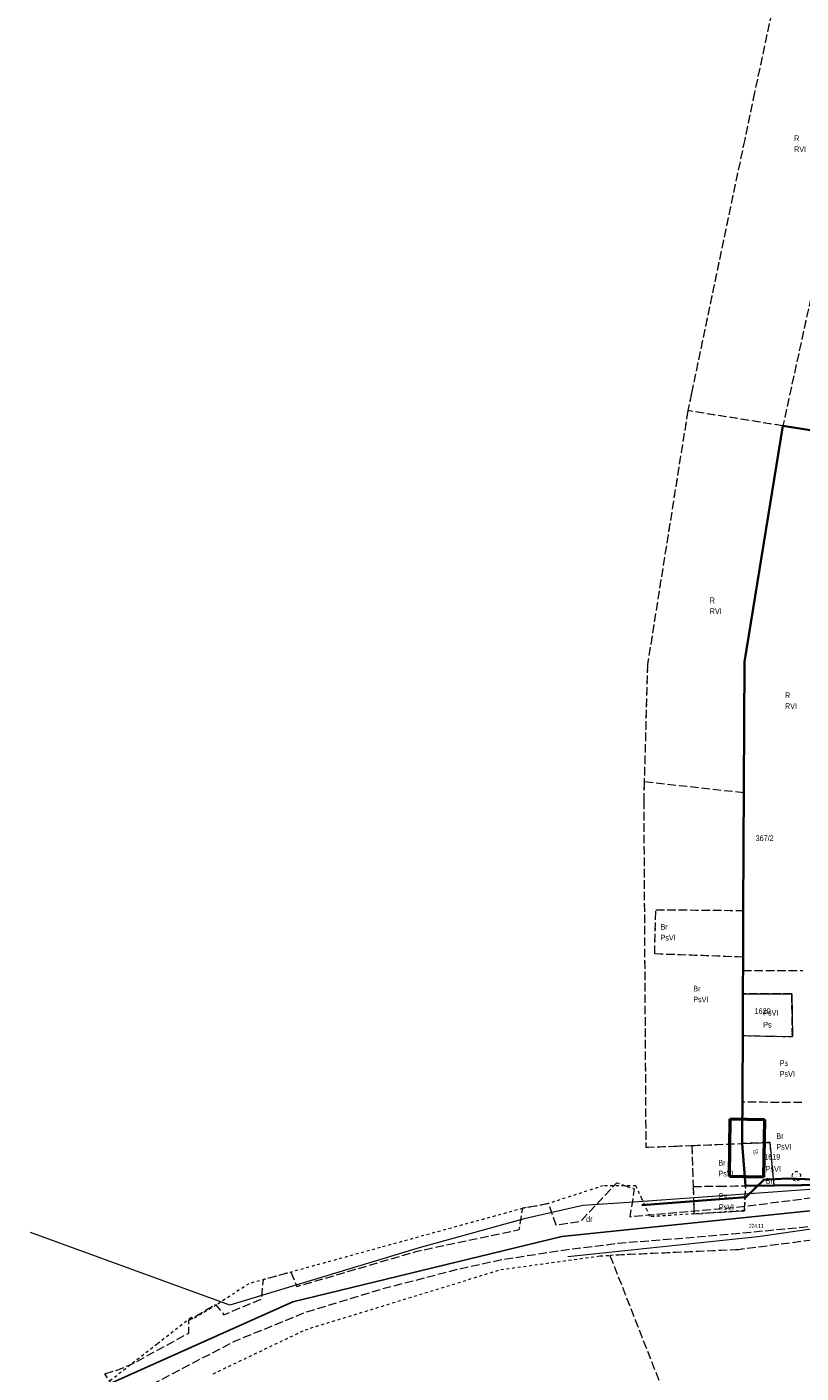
# Model space of a CAD drawing. Header units: metres. Extents: x 6590050 to 6616701, y 5542928 to 5566958.
# Tile 11 of 48: x 6598277 to 6598413, y 5546712 to 5546948. Entities that reach past the tile are written whole.
import ezdxf
from ezdxf.enums import TextEntityAlignment as Align

# ---------------------------------------------------------------- set-up
doc = ezdxf.new("R2010")
doc.units = ezdxf.units.M
doc.header["$MEASUREMENT"] = 0
for name, pattern in [('1.5_0.5', [2, 1.5, -0.5]), ('219-500', [0]), ('egba01_500', [0]), ('egkk-500', [2, 1.5, -0.5]), ('egug-500', [1, 0.5, -0.5])]:
    doc.linetypes.add(name, pattern=pattern)
doc.layers.get('0').update_dxf_attribs({"color": 2, "linetype": 'CONTINUOUS', "lineweight": 5})
for name, color, linetype in [('203-punkt graniczny', 7, 'CONTINUOUS'), ('209-oznaczenie konturu klasyfikacyjnego', 7, 'CONTINUOUS'), ('210-oznaczenie konturu użytku gruntowego', 7, 'CONTINUOUS'), ('211-numer działki ewidencyjnej', 7, 'CONTINUOUS'), ('217-kontur klasyfikacyjny', 7, 'CONTINUOUS'), ('218-kontur użytku gruntowego', 7, 'CONTINUOUS'), ('219-działka ewidencyjna', 7, 'CONTINUOUS'), ('312-budynek ewidencyjny', 7, 'CONTINUOUS'), ('312-oznaczenie budynku ewidencyjnego-Atr117', 7, 'CONTINUOUS'), ('drzewo liściaste', 7, 'CONTINUOUS'), ('Granica arkusza mapy', 7, 'CONTINUOUS'), ('jezdnia', 7, 'CONTINUOUS'), ('ogrodzenie trwałe', 7, 'CONTINUOUS'), ('Oś ulicy', 7, 'CONTINUOUS'), ('pikieta sztuczna', 7, 'CONTINUOUS'), ('pikieta sztuczna-Atr2', 7, 'CONTINUOUS'), ('przewód gazowy', 7, 'CONTINUOUS'), ('przewód wodociągowy', 7, 'CONTINUOUS')]:
    doc.layers.add(name, color=color, linetype=linetype)
doc.styles.get("Standard").update_dxf_attribs({"font": 'Working1250', "width": 0.75})
doc.linetypes.add('902-500', pattern='A,3.75,0,[1,ksztalty.shx,S=0.5,R=0,X=0,Y=0],3.75', length=7.5)

# ---------------------------------------------------------------- blocks, each defined once
blk = doc.blocks.new('203')
at = {"linetype": 'Continuous', "lineweight": 0}
h = blk.add_hatch(color=0, dxfattribs=at)
edge = h.paths.add_edge_path()
edge.add_arc((0, 0), 0.045, 0, 360)
blk = doc.blocks.new('OP021')
at = {"linetype": 'Continuous', "lineweight": 13}
h = blk.add_hatch(color=0, dxfattribs=at)
edge = h.paths.add_edge_path()
edge.add_arc((0, 0), 0.05, 0, 360)
at = {"color": 0, "linetype": 'Continuous', "lineweight": 13}
for centre, start, end in [((-0.38, 0.124), 121.308, 202.548), ((0, 0.4), 49.272, 130.728), ((0.38, 0.124), 337.452, 58.692), ((-0.235, -0.324), 193.221, 274.871), ((0.235, -0.324), 265.129, 346.779)]:
    blk.add_arc(centre, 0.4, start, end, dxfattribs=at)
blk = doc.blocks.new('PW01')
at = {"linetype": 'Continuous', "lineweight": 13}
h = blk.add_hatch(color=0, dxfattribs=at)
edge = h.paths.add_edge_path()
edge.add_arc((0, 0), 0.045, 0, 360)

msp = doc.modelspace()

# ---------------------------------------------------------------- linework, layer by layer
at = {"layer": '217-kontur klasyfikacyjny', "color": 92, "linetype": 'egkk-500', "lineweight": 18, "flags": 128}
for points in [[(6598413.05, 5546974.17), (6598405, 5546936.62)], [(6598405, 5546936.62), (6598403.28, 5546928.42)], [(6598421.28, 5546929.95), (6598409.98, 5546878.19)], [(6598403.28, 5546928.42), (6598393.95, 5546883.89)], [(6598393.95, 5546883.89), (6598393.31, 5546880.85)], [(6598393.31, 5546880.85), (6598386.24, 5546836.38)], [(6598409.98, 5546878.19), (6598393.31, 5546880.85)], [(6598409.98, 5546878.19), (6598403.26, 5546836.82)], [(6598421.84, 5546876.29), (6598409.98, 5546878.19)], [(6598386.24, 5546836.38), (6598385.66, 5546815.75)], [(6598403.26, 5546836.82), (6598403.14, 5546813.82)], [(6598385.66, 5546815.75), (6598385.57, 5546812.49)], [(6598403.14, 5546813.82), (6598385.66, 5546815.75)], [(6598403.14, 5546813.82), (6598403.04, 5546793.2)], [(6598385.57, 5546812.49), (6598385.94, 5546751.68)], [(6598387.5, 5546785.58), (6598387.7, 5546793.34)], [(6598387.7, 5546793.34), (6598403.04, 5546793.2)], [(6598403.04, 5546793.2), (6598403, 5546785.03)], [(6598403, 5546785.03), (6598387.5, 5546785.58)], [(6598403, 5546785.03), (6598402.99, 5546782.66)], [(6598402.97, 5546778.61), (6598402.99, 5546782.66)], [(6598402.99, 5546782.66), (6598413.48, 5546782.65)], [(6598402.93, 5546771.26), (6598402.97, 5546778.61)], [(6598411.55, 5546778.61), (6598402.97, 5546778.61)], [(6598411.64, 5546771.08), (6598411.55, 5546778.61)], [(6598402.87, 5546759.57), (6598402.93, 5546771.26)], [(6598402.93, 5546771.26), (6598411.64, 5546771.08)], [(6598402.84, 5546752.33), (6598402.87, 5546759.57)], [(6598413.32, 5546759.54), (6598402.87, 5546759.57)], [(6598394.01, 5546751.99), (6598402.84, 5546752.33)], [(6598407.73, 5546752.52), (6598402.84, 5546752.33)], [(6598402.84, 5546752.33), (6598403.44, 5546744.93)], [(6598408.45, 5546745), (6598407.73, 5546752.52)], [(6598385.94, 5546751.68), (6598390.87, 5546751.87)], [(6598390.87, 5546751.87), (6598394.01, 5546751.99)], [(6598394.01, 5546751.99), (6598394.23, 5546744.81)], [(6598403.44, 5546744.93), (6598408.45, 5546745)], [(6598408.45, 5546745), (6598413.22, 5546745.06)], [(6598394.23, 5546744.81), (6598398.67, 5546744.85)], [(6598394.23, 5546744.81), (6598394.34, 5546741.27)], [(6598398.67, 5546744.85), (6598403.44, 5546744.93)], [(6598403.23, 5546740.55), (6598403.44, 5546744.93)], [(6598394.34, 5546741.27), (6598394.38, 5546739.99)], [(6598394.38, 5546739.99), (6598403.23, 5546740.55)], [(6598448.85, 5546739.77), (6598402.18, 5546733.71)], [(6598402.18, 5546733.71), (6598379.65, 5546732.71)], [(6598379.65, 5546732.71), (6598405.15, 5546667.63)]]:
    msp.add_lwpolyline(points, dxfattribs=at)
at = {"layer": '218-kontur użytku gruntowego', "color": 3, "linetype": 'egug-500', "lineweight": 18, "flags": 128}
for points in [[(6598413.05, 5546974.17), (6598405, 5546936.62)], [(6598405, 5546936.62), (6598403.28, 5546928.42)], [(6598421.28, 5546929.95), (6598409.98, 5546878.19)], [(6598403.28, 5546928.42), (6598393.95, 5546883.89)], [(6598393.95, 5546883.89), (6598393.31, 5546880.85)], [(6598393.31, 5546880.85), (6598386.24, 5546836.38)], [(6598409.98, 5546878.19), (6598393.31, 5546880.85)], [(6598409.98, 5546878.19), (6598403.26, 5546836.82)], [(6598421.84, 5546876.29), (6598409.98, 5546878.19)], [(6598386.24, 5546836.38), (6598385.66, 5546815.75)], [(6598403.26, 5546836.82), (6598403.14, 5546813.82)], [(6598385.66, 5546815.75), (6598385.57, 5546812.49)], [(6598403.14, 5546813.82), (6598385.66, 5546815.75)], [(6598403.14, 5546813.82), (6598403.04, 5546793.2)], [(6598385.57, 5546812.49), (6598385.94, 5546751.68)], [(6598387.5, 5546785.58), (6598387.7, 5546793.34)], [(6598387.7, 5546793.34), (6598403.04, 5546793.2)], [(6598403.04, 5546793.2), (6598403, 5546785.03)], [(6598403, 5546785.03), (6598387.5, 5546785.58)], [(6598403, 5546785.03), (6598402.99, 5546782.66)], [(6598402.97, 5546778.61), (6598402.99, 5546782.66)], [(6598402.99, 5546782.66), (6598413.48, 5546782.65)], [(6598402.93, 5546771.26), (6598402.97, 5546778.61)], [(6598411.55, 5546778.61), (6598402.97, 5546778.61)], [(6598411.64, 5546771.08), (6598411.55, 5546778.61)], [(6598402.87, 5546759.57), (6598402.93, 5546771.26)], [(6598402.93, 5546771.26), (6598411.64, 5546771.08)], [(6598402.84, 5546752.33), (6598402.87, 5546759.57)], [(6598413.32, 5546759.54), (6598402.87, 5546759.57)], [(6598394.01, 5546751.99), (6598402.84, 5546752.33)], [(6598407.73, 5546752.52), (6598402.84, 5546752.33)], [(6598402.84, 5546752.33), (6598403.44, 5546744.93)], [(6598408.45, 5546745), (6598407.73, 5546752.52)], [(6598385.94, 5546751.68), (6598390.87, 5546751.87)], [(6598390.87, 5546751.87), (6598394.01, 5546751.99)], [(6598394.01, 5546751.99), (6598394.23, 5546744.81)], [(6598403.44, 5546744.93), (6598408.45, 5546745)], [(6598408.45, 5546745), (6598413.22, 5546745.06)], [(6598378.48, 5546744.93), (6598368.84, 5546741.8)], [(6598384.2, 5546744.93), (6598378.48, 5546744.93)], [(6598385.27, 5546742.62), (6598384.2, 5546744.93)], [(6598394.23, 5546744.81), (6598398.67, 5546744.85)], [(6598394.23, 5546744.81), (6598394.34, 5546741.27)], [(6598398.67, 5546744.85), (6598403.44, 5546744.93)], [(6598403.44, 5546744.93), (6598403.23, 5546740.55)], [(6598364.38, 5546740.96), (6598339.4, 5546734.1)], [(6598366.7, 5546741.35), (6598364.38, 5546740.96)], [(6598368.84, 5546741.8), (6598366.7, 5546741.35)], [(6598386.23, 5546740.53), (6598385.27, 5546742.62)], [(6598386.7, 5546739.51), (6598386.23, 5546740.53)], [(6598394.34, 5546741.27), (6598394.38, 5546739.99)], [(6598403.23, 5546740.55), (6598394.38, 5546739.99)], [(6598394.38, 5546739.99), (6598386.7, 5546739.51)], [(6598448.85, 5546739.77), (6598402.18, 5546733.71)], [(6598339.4, 5546734.1), (6598316.33, 5546727.75)], [(6598402.18, 5546733.71), (6598379.65, 5546732.71)], [(6598360.51, 5546730.23), (6598377.93, 5546732.63)], [(6598377.93, 5546732.63), (6598379.65, 5546732.71)], [(6598379.65, 5546732.71), (6598405.15, 5546667.63)], [(6598326.19, 5546719.66), (6598360.51, 5546730.23)], [(6598316.33, 5546727.75), (6598310.6, 5546724)], [(6598310.6, 5546724), (6598306.52, 5546721.58)], [(6598306.21, 5546721.81), (6598300.25, 5546717.16)], [(6598306.52, 5546721.58), (6598306.21, 5546721.81)], [(6598310.07, 5546711.95), (6598326.19, 5546719.66)], [(6598300.25, 5546717.16), (6598289.75, 5546708.97)]]:
    msp.add_lwpolyline(points, dxfattribs=at)
at = {"layer": '219-działka ewidencyjna', "color": 7, "linetype": '219-500', "lineweight": 18, "flags": 128}
for points in [[(6598409.98, 5546878.19), (6598403.26, 5546836.82)], [(6598409.98, 5546878.19), (6598421.84, 5546876.29)], [(6598403.04, 5546793.2), (6598403.26, 5546836.82)], [(6598403.04, 5546793.2), (6598403, 5546785.03)], [(6598402.97, 5546778.61), (6598403, 5546785.03)], [(6598402.97, 5546778.61), (6598402.93, 5546771.26)], [(6598402.97, 5546778.61), (6598411.55, 5546778.61)], [(6598411.55, 5546778.61), (6598411.64, 5546771.08)], [(6598402.93, 5546771.26), (6598402.84, 5546752.33)], [(6598402.93, 5546771.26), (6598411.64, 5546771.08)], [(6598402.84, 5546752.33), (6598407.73, 5546752.52)], [(6598403.44, 5546744.93), (6598402.84, 5546752.33)], [(6598408.45, 5546745), (6598407.73, 5546752.52)], [(6598403.44, 5546744.93), (6598408.45, 5546745)], [(6598408.45, 5546745), (6598413.22, 5546745.06)]]:
    msp.add_lwpolyline(points, dxfattribs=at)
at = {"layer": '312-budynek ewidencyjny', "color": 7, "linetype": 'Continuous', "lineweight": 50, "flags": 128}
for points in [[(6598400.6, 5546746.54), (6598400.73, 5546756.64)], [(6598400.73, 5546756.64), (6598406.73, 5546756.56)], [(6598406.73, 5546756.56), (6598406.6, 5546746.46)], [(6598406.6, 5546746.46), (6598400.6, 5546746.54)]]:
    msp.add_lwpolyline(points, dxfattribs=at)
at = {"layer": 'Granica arkusza mapy', "color": 94, "linetype": 'egba01_500', "lineweight": 35, "flags": 128}
msp.add_lwpolyline([(6598402.93, 5546771.26), (6598402.84, 5546752.33), (6598403.44, 5546744.93), (6598408.45, 5546745), (6598413.22, 5546745.06), (6598419.79, 5546745.15), (6598425.35, 5546745.23), (6598425.3, 5546747.21), (6598436.6, 5546748.43), (6598448.95, 5546750.64), (6598448.82, 5546748.78), (6598484.58, 5546744.73), (6598484.65, 5546739.99), (6598503.16, 5546738.69), (6598556.26, 5546737.41), (6598559.51, 5546737.33), (6598580.22, 5546736.87), (6598619.46, 5546728.09), (6598625.21, 5546726.28), (6598631.8, 5546723.19), (6598657.76, 5546711.28), (6598659.55, 5546710.22), (6598660.11, 5546709.71), (6598663.17, 5546706.96), (6598665.59, 5546703.83), (6598673.26, 5546700.21), (6598673.4, 5546700.14), (6598686.51, 5546692.58), (6598686.67, 5546692.47), (6598699.74, 5546683.89), (6598700.06, 5546681.29), (6598704.45, 5546675.03), (6598709.9, 5546667.04), (6598713.49, 5546663.49), (6598715.81, 5546662.32), (6598721.06, 5546661.97), (6598723.54, 5546662.5), (6598725.76, 5546656.88), (6598728.93, 5546655.42), (6598735.15, 5546655.33), (6598735.28, 5546648.97), (6598738.06, 5546612.75), (6598749.82, 5546581.81), (6598768.84, 5546553.14), (6598774.93, 5546535.66), (6598777.86, 5546520.25), (6598782.3, 5546521.27), (6598782.13, 5546522.43), (6598785.21, 5546523.35), (6598800.17, 5546522.43), (6598814.13, 5546519.78), (6598827.5, 5546517.2), (6598842.07, 5546514.97), (6598856.81, 5546513.4), (6598871.66, 5546512.04), (6598881.55, 5546511.14), (6598884.89, 5546509.45), (6598886.17, 5546508.8), (6598897.83, 5546501.54), (6598935.76, 5546845.75), (6598942.54, 5546901.07), (6598928.23, 5546904.71), (6598914.25, 5546908.39), (6598900.67, 5546911.81), (6598886.64, 5546915.27), (6598873.71, 5546918.44), (6598857.91, 5546922.31), (6598843.28, 5546925.78), (6598830.25, 5546928.98), (6598829.98, 5546927.77), (6598825.5, 5546928.77), (6598789.39, 5546937.46), (6598780.26, 5546939.97), (6598774, 5546940.85), (6598760.25, 5546944.16), (6598743.85, 5546947.84), (6598702.41, 5546958.08), (6598697.19, 5546959.46), (6598666.86, 5546967.19), (6598662.71, 5546968.35), (6598640.32, 5546974.04), (6598621.95, 5546979.01), (6598597.57, 5546984.93), (6598590.54, 5546986.88), (6598574.7, 5546990.88), (6598572.09, 5546991.36), (6598569.57, 5546992.19), (6598569.66, 5546993.64), (6598554.59, 5546999.3), (6598553.92, 5546995.76), (6598541.29, 5546917.71), (6598526.98, 5546918.86), (6598523.6, 5546919.2), (6598516.7, 5546873.63), (6598511.31, 5546837.53), (6598504.48, 5546838.47), (6598491.87, 5546840.2), (6598488.04, 5546840.83), (6598467.08, 5546839.42), (6598477.79, 5546903.86), (6598479.83, 5546916.56), (6598459.77, 5546920.11), (6598457.33, 5546907.05), (6598448.92, 5546871.64), (6598439.59, 5546873.32), (6598451.86, 5546925.53), (6598454.44, 5546936.54), (6598446.75, 5546937.72), (6598449.23, 5546949.01), (6598436.94, 5546951.46), (6598421.84, 5546876.29), (6598409.98, 5546878.19), (6598403.26, 5546836.82), (6598403.04, 5546793.2), (6598403, 5546785.03), (6598402.97, 5546778.61)], close=True, dxfattribs=at)
at = {"layer": 'jezdnia', "color": 7, "linetype": '1.5_0.5', "lineweight": 18, "flags": 128}
msp.add_lwpolyline([(6598291.09, 5546711.93), (6598293.34, 5546712.66), (6598295.74, 5546713.62), (6598305.82, 5546719.1), (6598305.79, 5546721.36), (6598310.47, 5546724.1), (6598311.96, 5546722.32), (6598318.56, 5546725.06), (6598318.88, 5546728.5), (6598323.66, 5546729.81), (6598324.77, 5546727.26), (6598345.85, 5546733.46), (6598363.75, 5546737.24), (6598364.35, 5546741.06), (6598368.84, 5546741.8), (6598370.16, 5546738.08), (6598374.51, 5546738.68), (6598380.85, 5546745.44), (6598383.92, 5546744.38), (6598383.15, 5546739.5), (6598402.86, 5546741.28), (6598437.76, 5546745.73), (6598441.02, 5546752.02), (6598446.45, 5546752.14), (6598447.57, 5546746.98), (6598460.85, 5546747.28), (6598477.08, 5546746.42), (6598478.19, 5546749.34), (6598484.22, 5546748.8), (6598484.46, 5546745.66), (6598488.96, 5546745.2), (6598494.58, 5546744.63), (6598509.52, 5546743.01), (6598514.28, 5546742.49), (6598521.16, 5546741.47), (6598523.54, 5546741.24), (6598531.71, 5546740.09), (6598531.07, 5546751.26), (6598535.55, 5546750.36), (6598539.92, 5546749.33), (6598537.98, 5546739.45), (6598552.77, 5546737.86), (6598559.09, 5546737.17), (6598565.02, 5546736.48), (6598572.97, 5546735.81), (6598580.67, 5546735.05), (6598591.6, 5546733.63), (6598593.98, 5546735.55), (6598596.98, 5546738.5), (6598600.44, 5546735.31), (6598598.65, 5546732.17), (6598608, 5546729.84), (6598621.87, 5546726.01), (6598625.4, 5546724.84), (6598627.06, 5546727.51), (6598630.31, 5546726.12), (6598630.89, 5546722.81), (6598637.06, 5546719.82), (6598645.86, 5546715.45), (6598652.12, 5546711.97), (6598653.2, 5546712.66), (6598656.33, 5546711.66), (6598657.6, 5546711.15), (6598659.54, 5546710.09), (6598663.08, 5546707.05), (6598662.56, 5546705.34), (6598665.43, 5546703.41), (6598672.11, 5546699.89), (6598673.28, 5546700.21), (6598679.18, 5546697), (6598683.27, 5546694.52), (6598686.44, 5546692.65), (6598686, 5546691.52), (6598693.71, 5546685.22), (6598698.31, 5546680.35), (6598704.25, 5546673.7), (6598706.65, 5546670.4), (6598710.17, 5546665.7), (6598714.02, 5546662.43), (6598718.92, 5546660.51), (6598723.03, 5546660.42), (6598729.6, 5546660.94), (6598735.35, 5546662.17), (6598739.77, 5546664.38), (6598741.99, 5546666.94), (6598744.49, 5546671.55), (6598745.86, 5546680.44), (6598747.61, 5546702.72), (6598751.56, 5546701.87), (6598749.76, 5546680.33), (6598748.88, 5546673.75), (6598746.6, 5546659.18), (6598739.25, 5546654.38), (6598732.66, 5546655.31), (6598719.48, 5546655.24), (6598718.82, 5546655.52), (6598713.6, 5546657.38), (6598707.08, 5546661.9), (6598701.92, 5546667.4), (6598696.22, 5546674.71), (6598689.9, 5546681.54), (6598675.65, 5546691.94), (6598660.49, 5546701.57), (6598652.14, 5546707.42), (6598643.72, 5546711.95), (6598634.39, 5546716.19), (6598626.4, 5546719.32), (6598614.85, 5546722.85), (6598604.49, 5546725.66), (6598590.59, 5546728.4), (6598580.02, 5546730.1), (6598572.26, 5546731.15), (6598564.05, 5546732.04), (6598555.31, 5546733.27), (6598536.88, 5546735.66), (6598520.74, 5546737.19), (6598513.36, 5546738.04), (6598509.04, 5546738.49), (6598497.49, 5546739.71), (6598480.43, 5546741.45), (6598469.58, 5546742.17), (6598459.32, 5546742.59), (6598448.87, 5546742.27), (6598440.17, 5546741.51), (6598430.11, 5546740.04), (6598413.49, 5546737.6), (6598401.77, 5546736.51), (6598391.68, 5546735.64), (6598381.1, 5546734.8), (6598371.81, 5546733.63), (6598360.64, 5546731.93), (6598352.87, 5546730.22), (6598340.04, 5546726.9), (6598326.4, 5546722.75), (6598313.92, 5546717.69), (6598294.1, 5546707.33)], close=True, dxfattribs=at)
at = {"layer": 'ogrodzenie trwałe', "color": 7, "linetype": '902-500', "lineweight": 35, "flags": 128}
msp.add_lwpolyline([(6598385.27, 5546741.52), (6598403.5, 5546742.9), (6598406.62, 5546745.94), (6598410.65, 5546746.18), (6598415.54, 5546746), (6598433.65, 5546747.5), (6598436.16, 5546748.14), (6598438.14, 5546750.17), (6598439.24, 5546751.81)], dxfattribs=at)
at = {"layer": 'Oś ulicy', "color": 5, "linetype": 'Continuous', "lineweight": 25, "flags": 128}
msp.add_lwpolyline([(6598277.41, 5546703.71), (6598324.06, 5546724.6), (6598371.24, 5546736.05), (6598456.58, 5546744.85), (6598523.4, 5546739.49), (6598576.83, 5546732.39), (6598620.78, 5546724.14), (6598645.8, 5546713.07), (6598677.12, 5546694.04), (6598697.31, 5546678.03), (6598710, 5546661.39), (6598718.06, 5546657.9), (6598738.42, 5546651.82), (6598746.62, 5546682.36), (6598758.01, 5546805.57), (6598776.59, 5546944.83)], dxfattribs=at)
at = {"layer": 'przewód gazowy', "color": 52, "linetype": 'Continuous', "lineweight": 18, "flags": 128}
msp.add_lwpolyline([(6598372.27, 5546732.52), (6598405.59, 5546736.03), (6598437.34, 5546740.56), (6598473.6, 5546741.23), (6598551.36, 5546732.87)], dxfattribs=at)
at = {"layer": 'przewód wodociągowy', "color": 5, "linetype": 'Continuous', "lineweight": 18, "flags": 128}
msp.add_lwpolyline([(6598696.33, 5546670.97), (6598691.83, 5546678.69), (6598680.56, 5546687.95), (6598657.4, 5546702.81), (6598641.45, 5546711.54), (6598631.11, 5546716.47), (6598613.22, 5546722.53), (6598592.02, 5546727.94), (6598575.97, 5546730.12), (6598551.95, 5546733.17), (6598536.73, 5546734.8), (6598537.47, 5546740.73), (6598523.29, 5546742.58), (6598494.52, 5546746.02), (6598492.19, 5546746.8), (6598473.76, 5546747.56), (6598453.52, 5546748.38), (6598414.71, 5546744.27), (6598383.82, 5546742.04), (6598374.87, 5546741.49), (6598364.62, 5546739.1), (6598346.17, 5546734.02), (6598312.98, 5546724), (6598278.04, 5546736.76)], dxfattribs=at)

# ---------------------------------------------------------------- block references
at = {"layer": '203-punkt graniczny', "color": 7, "linetype": 'Continuous', "lineweight": 18}
for p in [(6598409.98, 5546878.19), (6598403.26, 5546836.82), (6598403.04, 5546793.2), (6598403, 5546785.03), (6598402.97, 5546778.61), (6598411.55, 5546778.61), (6598402.93, 5546771.26), (6598411.64, 5546771.08), (6598402.84, 5546752.33), (6598407.73, 5546752.52), (6598408.45, 5546745), (6598403.44, 5546744.93)]:
    msp.add_blockref('203', p, dxfattribs=at)
at = {"layer": 'drzewo liściaste', "color": 94, "linetype": 'Continuous', "lineweight": 18}
msp.add_blockref('OP021', (6598412.34, 5546746.6), dxfattribs=at)
at = {"layer": 'pikieta sztuczna', "color": 7, "linetype": 'Continuous', "lineweight": 13}
msp.add_blockref('PW01', (6598404.28, 5546736.82), dxfattribs=at)

# ---------------------------------------------------------------- texts
at = {"layer": '209-oznaczenie konturu klasyfikacyjnego', "color": 92, "linetype": 'Continuous', "lineweight": 18, "width": 0.79}
for s, p in [('RVI', (6598411.95, 5546927.21)), ('RVI', (6598397.15, 5546846.19)), ('RVI', (6598410.34, 5546829.54)), ('PsVI', (6598388.52, 5546788.94)), ('PsVI', (6598394.26, 5546778.1)), ('PsVI', (6598409.42, 5546765.04)), ('PsVI', (6598408.83, 5546752.24)), ('PsVI', (6598398.67, 5546747.57)), ('PsVI', (6598398.75, 5546741.69))]:
    msp.add_text(s, height=1, dxfattribs=at).set_placement(p, align=Align.TOP_LEFT)
for p in [(6598406.53, 5546774.77), (6598406.96, 5546747.38)]:
    msp.add_text('PsVI', height=1, dxfattribs=at).set_placement(p)
at = {"layer": '210-oznaczenie konturu użytku gruntowego', "color": 3, "linetype": 'Continuous', "lineweight": 18, "width": 0.79}
for s, p in [('R', (6598411.95, 5546928.11)), ('R', (6598397.15, 5546847.09)), ('R', (6598410.34, 5546830.44)), ('Br', (6598388.52, 5546789.84)), ('Br', (6598394.26, 5546779)), ('Ps', (6598406.53, 5546772.67)), ('Ps', (6598409.42, 5546765.94)), ('Br', (6598408.83, 5546753.14)), ('Br', (6598398.67, 5546748.47)), ('Br', (6598406.96, 5546745.28)), ('Ps', (6598398.75, 5546742.59)), ('dr', (6598375.47, 5546738.59))]:
    msp.add_text(s, height=1, dxfattribs=at).set_placement(p)
at = {"layer": '211-numer działki ewidencyjnej', "color": 7, "linetype": 'Continuous', "lineweight": 18, "width": 0.79}
for s, p in [('367/2', (6598405.2, 5546805.37)), ('1620', (6598405.01, 5546775.05)), ('1619', (6598406.7, 5546749.51))]:
    msp.add_text(s, height=1, dxfattribs=at).set_placement(p)
at = {"layer": '312-oznaczenie budynku ewidencyjnego-Atr117', "color": 7, "width": 0.667}
msp.add_text('g1', height=0.75, dxfattribs=at).set_placement((6598404.74, 5546750.63))
at = {"layer": 'pikieta sztuczna-Atr2', "color": 7, "width": 0.667}
msp.add_text('224.11', height=0.75, dxfattribs=at).set_placement((6598404.03, 5546737.5))

doc.saveas('drawing.dxf')
